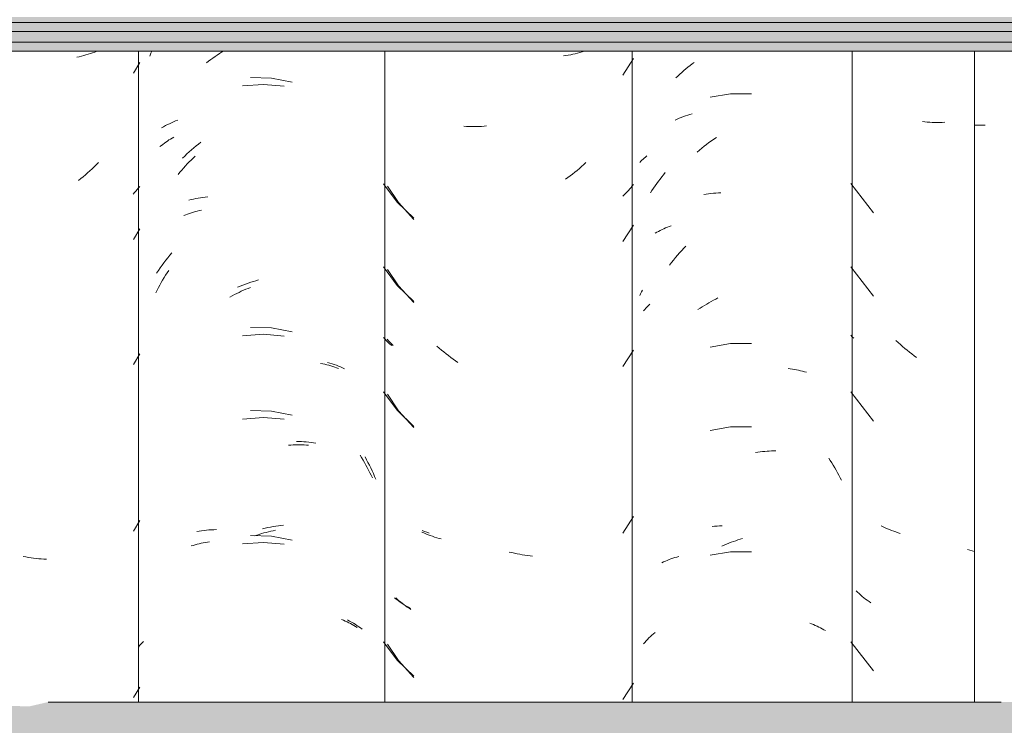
# Model space of a CAD drawing. Header units: metres. Extents: x -28.2 to -1.6, y -1.6 to 5.9.
# Tile 68 of 88: x -15.123 to -14.767, y 3.005 to 3.261. Entities that reach past the tile are written whole.
import ezdxf

# ---------------------------------------------------------------- set-up
doc = ezdxf.new("R2010")
doc.units = ezdxf.units.M
doc.layers.add('A-GLAZ-CWMG', color=7, linetype='Continuous', lineweight=5)
doc.layers.add('A-ROOF', color=7, linetype='Continuous', lineweight=5)

# ---------------------------------------------------------------- blocks, each defined once
blk = doc.blocks.new('FP_74-CASA 4')
at = {"layer": 'A-GLAZ-CWMG', "color": 9, "true_color": 0xc0c0c0}
for p, q in [((-15.96901, 3.22427), (-15.96827, 3.2246)), ((-15.96827, 3.2246), (-15.96753, 3.22493)), ((-15.96753, 3.22493), (-15.96677, 3.22523)), ((-15.96677, 3.22523), (-15.966, 3.22553)), ((-15.966, 3.22553), (-15.96522, 3.22581)), ((-15.96522, 3.22581), (-15.96443, 3.22607)), ((-15.96443, 3.22607), (-15.96363, 3.22632)), ((-15.96363, 3.22632), (-15.96282, 3.22655)), ((-15.95672, 3.2161), (-15.95584, 3.21674)), ((-15.95584, 3.21674), (-15.95495, 3.21736)), ((-15.95495, 3.21736), (-15.95405, 3.21796)), ((-15.96101, 3.21266), (-15.96016, 3.21338)), ((-15.96016, 3.21338), (-15.95931, 3.21408)), ((-15.95931, 3.21408), (-15.95846, 3.21477)), ((-15.95846, 3.21477), (-15.95759, 3.21544)), ((-15.95759, 3.21544), (-15.95672, 3.2161)), ((-15.95863, 3.19733), (-15.95777, 3.19747)), ((-15.95777, 3.19747), (-15.95689, 3.19759)), ((-15.95689, 3.19759), (-15.95601, 3.19769)), ((-15.95601, 3.19769), (-15.95513, 3.19778)), ((-15.95513, 3.19778), (-15.95423, 3.19785)), ((-15.95423, 3.19785), (-15.95333, 3.1979)), ((-15.95333, 3.1979), (-15.95243, 3.19793)), ((-15.96661, 3.17704), (-15.96584, 3.17787)), ((-15.96584, 3.17787), (-15.96506, 3.17868)), ((-15.96959, 3.17358), (-15.96886, 3.17447)), ((-15.96886, 3.17447), (-15.96812, 3.17534)), ((-15.96812, 3.17534), (-15.96737, 3.1762)), ((-15.96737, 3.1762), (-15.96661, 3.17704)), ((-15.971, 3.17177), (-15.9703, 3.17268)), ((-15.9703, 3.17268), (-15.96959, 3.17358)), ((-15.98002, 3.15568), (-15.97958, 3.15618)), ((-15.97958, 3.15618), (-15.97913, 3.15668)), ((-15.97913, 3.15668), (-15.97866, 3.15717)), ((-15.97866, 3.15717), (-15.97818, 3.15765)), ((-15.98044, 3.15517), (-15.98002, 3.15568)), ((-15.95559, 3.07716), (-15.9547, 3.07724)), ((-15.9547, 3.07724), (-15.9538, 3.0773)), ((-15.9538, 3.0773), (-15.9529, 3.07734)), ((-15.9529, 3.07734), (-15.95199, 3.07737)), ((-15.97738, 3.03784), (-15.97683, 3.03834)), ((-15.97683, 3.03834), (-15.97625, 3.03883)), ((-15.98041, 3.03464), (-15.97994, 3.03519)), ((-15.97994, 3.03519), (-15.97946, 3.03574)), ((-15.97946, 3.03574), (-15.97897, 3.03628)), ((-15.97897, 3.03628), (-15.97846, 3.03681)), ((-15.97846, 3.03681), (-15.97793, 3.03733)), ((-15.97793, 3.03733), (-15.97738, 3.03784))]:
    blk.add_line(p, q, dxfattribs=at)
blk = doc.blocks.new('FP_75-CASA 4')
at = {"layer": 'A-GLAZ-CWMG', "color": 9, "true_color": 0xc0c0c0}
for p, q in [((-16.00268, 3.24893), (-16.00349, 3.24869)), ((-16.00188, 3.24917), (-16.00268, 3.24893)), ((-16.00854, 3.24761), (-16.0094, 3.24749)), ((-16.00768, 3.24776), (-16.00854, 3.24761)), ((-16.00682, 3.24791), (-16.00768, 3.24776)), ((-16.00598, 3.24808), (-16.00682, 3.24791)), ((-16.00514, 3.24827), (-16.00598, 3.24808)), ((-16.00431, 3.24847), (-16.00514, 3.24827)), ((-16.00349, 3.24869), (-16.00431, 3.24847)), ((-15.98789, 3.24056), (-15.98406, 3.24653)), ((-16.04459, 3.22197), (-16.04548, 3.22202)), ((-16.04369, 3.22193), (-16.04459, 3.22197)), ((-16.04278, 3.22191), (-16.04369, 3.22193)), ((-16.04187, 3.2219), (-16.04278, 3.22191)), ((-16.04096, 3.22191), (-16.04187, 3.2219)), ((-16.04004, 3.22194), (-16.04096, 3.22191)), ((-16.03912, 3.22199), (-16.04004, 3.22194)), ((-16.0382, 3.22205), (-16.03912, 3.22199)), ((-16.03727, 3.22213), (-16.0382, 3.22205)), ((-16.0045, 3.20606), (-16.00533, 3.20538)), ((-16.00368, 3.20675), (-16.0045, 3.20606)), ((-16.00287, 3.20746), (-16.00368, 3.20675)), ((-16.00206, 3.20819), (-16.00287, 3.20746)), ((-16.00127, 3.20892), (-16.00206, 3.20819)), ((-16.00788, 3.20344), (-16.00874, 3.20283)), ((-16.00702, 3.20407), (-16.00788, 3.20344)), ((-16.00617, 3.20472), (-16.00702, 3.20407)), ((-16.00533, 3.20538), (-16.00617, 3.20472)), ((-16.07317, 3.20036), (-16.06922, 3.19438)), ((-15.9859, 3.1988), (-15.9864, 3.19828)), ((-15.98542, 3.19933), (-15.9859, 3.1988)), ((-15.98495, 3.19987), (-15.98542, 3.19933)), ((-15.9845, 3.20042), (-15.98495, 3.19987)), ((-15.98406, 3.20098), (-15.9845, 3.20042)), ((-15.98743, 3.19726), (-15.98796, 3.19676)), ((-15.9869, 3.19777), (-15.98743, 3.19726)), ((-15.9864, 3.19828), (-15.9869, 3.19777)), ((-16.06922, 3.19438), (-16.0636, 3.18831)), ((-15.98789, 3.18028), (-15.98406, 3.18625)), ((-16.07317, 3.17022), (-16.06922, 3.16423)), ((-16.06922, 3.16423), (-16.0636, 3.15817)), ((-16.07276, 3.1444), (-16.07327, 3.14501)), ((-16.07223, 3.1438), (-16.07276, 3.1444)), ((-16.07168, 3.14321), (-16.07223, 3.1438)), ((-16.07112, 3.14263), (-16.07168, 3.14321)), ((-16.05444, 3.14172), (-16.05525, 3.14243)), ((-16.05362, 3.14102), (-16.05444, 3.14172)), ((-16.05279, 3.14034), (-16.05362, 3.14102)), ((-16.05196, 3.13967), (-16.05279, 3.14034)), ((-16.05111, 3.13902), (-16.05196, 3.13967)), ((-16.05026, 3.13838), (-16.05111, 3.13902)), ((-16.0494, 3.13776), (-16.05026, 3.13838)), ((-15.98789, 3.13506), (-15.98406, 3.14103)), ((-16.04853, 3.13715), (-16.0494, 3.13776)), ((-16.04766, 3.13656), (-16.04853, 3.13715)), ((-16.07317, 3.125), (-16.06922, 3.11902)), ((-16.06922, 3.11902), (-16.0636, 3.11296)), ((-15.98789, 3.07478), (-15.98406, 3.08075)), ((-16.05997, 3.07481), (-16.06071, 3.07514)), ((-16.05922, 3.07448), (-16.05997, 3.07481)), ((-16.05845, 3.07418), (-16.05922, 3.07448)), ((-16.05768, 3.07388), (-16.05845, 3.07418)), ((-16.0569, 3.07361), (-16.05768, 3.07388)), ((-16.05611, 3.07334), (-16.0569, 3.07361)), ((-16.0553, 3.07309), (-16.05611, 3.07334)), ((-16.05449, 3.07286), (-16.0553, 3.07309)), ((-16.05367, 3.07264), (-16.05449, 3.07286)), ((-16.02811, 3.06768), (-16.02905, 3.06791)), ((-16.02717, 3.06746), (-16.02811, 3.06768)), ((-16.02623, 3.06726), (-16.02717, 3.06746)), ((-16.02529, 3.06708), (-16.02623, 3.06726)), ((-16.02435, 3.06692), (-16.02529, 3.06708)), ((-16.02341, 3.06677), (-16.02435, 3.06692)), ((-16.02247, 3.06664), (-16.02341, 3.06677)), ((-16.02154, 3.06653), (-16.02247, 3.06664)), ((-16.02061, 3.06643), (-16.02154, 3.06653)), ((-16.06964, 3.0508), (-16.0702, 3.05131)), ((-16.06906, 3.0503), (-16.06964, 3.0508)), ((-16.06848, 3.04982), (-16.06906, 3.0503)), ((-16.06787, 3.04934), (-16.06848, 3.04982)), ((-16.06726, 3.04887), (-16.06787, 3.04934)), ((-16.06663, 3.04842), (-16.06726, 3.04887)), ((-16.06599, 3.04797), (-16.06663, 3.04842)), ((-16.06534, 3.04754), (-16.06599, 3.04797)), ((-16.06467, 3.04712), (-16.06534, 3.04754)), ((-16.07317, 3.03458), (-16.06922, 3.02859)), ((-16.06922, 3.02859), (-16.0636, 3.02253)), ((-15.98789, 3.01449), (-15.98406, 3.02046))]:
    blk.add_line(p, q, dxfattribs=at)
blk = doc.blocks.new('FP_76-CASA 4')
at = {"layer": 'A-GLAZ-CWMG', "color": 9, "true_color": 0xc0c0c0}
for p, q in [((-16.11517, 3.23943), (-16.12281, 3.23965)), ((-16.10766, 3.23803), (-16.11517, 3.23943)), ((-16.15066, 3.22362), (-16.1499, 3.22393)), ((-16.1499, 3.22393), (-16.14913, 3.22422)), ((-16.15496, 3.22148), (-16.15427, 3.22187)), ((-16.15427, 3.22187), (-16.15357, 3.22225)), ((-16.15357, 3.22225), (-16.15286, 3.22261)), ((-16.15286, 3.22261), (-16.15214, 3.22296)), ((-16.15214, 3.22296), (-16.15141, 3.2233)), ((-16.15141, 3.2233), (-16.15066, 3.22362)), ((-16.14497, 3.21276), (-16.14414, 3.21349)), ((-16.14414, 3.21349), (-16.1433, 3.21421)), ((-16.1433, 3.21421), (-16.14245, 3.21491)), ((-16.14245, 3.21491), (-16.14159, 3.2156)), ((-16.14159, 3.2156), (-16.14072, 3.21627)), ((-16.14741, 3.21046), (-16.1466, 3.21124)), ((-16.1466, 3.21124), (-16.14579, 3.21201)), ((-16.14579, 3.21201), (-16.14497, 3.21276)), ((-16.14514, 3.19531), (-16.1443, 3.19551)), ((-16.1443, 3.19551), (-16.14347, 3.19569)), ((-16.14347, 3.19569), (-16.14262, 3.19586)), ((-16.14262, 3.19586), (-16.14176, 3.19601)), ((-16.14176, 3.19601), (-16.1409, 3.19614)), ((-16.1409, 3.19614), (-16.14002, 3.19626)), ((-16.14002, 3.19626), (-16.13914, 3.19636)), ((-16.13914, 3.19636), (-16.13826, 3.19644)), ((-16.15343, 3.17353), (-16.15272, 3.17443)), ((-16.15272, 3.17443), (-16.15199, 3.17531)), ((-16.15199, 3.17531), (-16.15126, 3.17619)), ((-16.15616, 3.1698), (-16.15549, 3.17075)), ((-16.15549, 3.17075), (-16.15482, 3.17169)), ((-16.15482, 3.17169), (-16.15413, 3.17262)), ((-16.15413, 3.17262), (-16.15343, 3.17353)), ((-16.1568, 3.16883), (-16.15616, 3.1698)), ((-16.12746, 3.16374), (-16.12651, 3.16413)), ((-16.12651, 3.16413), (-16.12556, 3.16451)), ((-16.12556, 3.16451), (-16.12461, 3.16487)), ((-16.12461, 3.16487), (-16.12366, 3.16521)), ((-16.12366, 3.16521), (-16.1227, 3.16553)), ((-16.1227, 3.16553), (-16.12175, 3.16584)), ((-16.12175, 3.16584), (-16.12079, 3.16612)), ((-16.12079, 3.16612), (-16.11984, 3.16639)), ((-16.16338, 3.15409), (-16.16329, 3.1542)), ((-16.11517, 3.149), (-16.12281, 3.14922)), ((-16.10766, 3.1476), (-16.11517, 3.149)), ((-16.09488, 3.13655), (-16.09407, 3.13631)), ((-16.09407, 3.13631), (-16.09326, 3.13607)), ((-16.09326, 3.13607), (-16.09247, 3.1358)), ((-16.09247, 3.1358), (-16.09169, 3.13553)), ((-16.09169, 3.13553), (-16.09093, 3.13523)), ((-16.09093, 3.13523), (-16.09017, 3.13493)), ((-16.09017, 3.13493), (-16.08942, 3.1346)), ((-16.08942, 3.1346), (-16.08869, 3.13427)), ((-16.11517, 3.11885), (-16.12281, 3.11908)), ((-16.10766, 3.11746), (-16.11517, 3.11885)), ((-16.10618, 3.10792), (-16.10527, 3.10791)), ((-16.10527, 3.10791), (-16.10436, 3.10787)), ((-16.10436, 3.10787), (-16.10346, 3.10782)), ((-16.10346, 3.10782), (-16.10257, 3.10776)), ((-16.10257, 3.10776), (-16.10168, 3.10767)), ((-16.10168, 3.10767), (-16.1008, 3.10757)), ((-16.1008, 3.10757), (-16.09993, 3.10745)), ((-16.09993, 3.10745), (-16.09906, 3.10732)), ((-16.08131, 3.10231), (-16.08077, 3.10133)), ((-16.08077, 3.10133), (-16.08024, 3.10035)), ((-16.08024, 3.10035), (-16.07973, 3.09935)), ((-16.07973, 3.09935), (-16.07923, 3.09834)), ((-16.07923, 3.09834), (-16.07874, 3.09733)), ((-16.07874, 3.09733), (-16.07827, 3.0963)), ((-16.07827, 3.0963), (-16.07782, 3.09527)), ((-16.07782, 3.09527), (-16.07738, 3.09423)), ((-16.11175, 3.07749), (-16.11081, 3.07758)), ((-16.14221, 3.07536), (-16.14135, 3.0755)), ((-16.14135, 3.0755), (-16.14048, 3.07563)), ((-16.14048, 3.07563), (-16.1396, 3.07574)), ((-16.1396, 3.07574), (-16.13872, 3.07583)), ((-16.13872, 3.07583), (-16.13783, 3.07591)), ((-16.13783, 3.07591), (-16.13693, 3.07596)), ((-16.13693, 3.07596), (-16.13603, 3.076)), ((-16.13603, 3.076), (-16.13512, 3.07603)), ((-16.11839, 3.07633), (-16.11744, 3.07655)), ((-16.11744, 3.07655), (-16.11648, 3.07675)), ((-16.11648, 3.07675), (-16.11553, 3.07694)), ((-16.11553, 3.07694), (-16.11458, 3.0771)), ((-16.11458, 3.0771), (-16.11363, 3.07725)), ((-16.11363, 3.07725), (-16.11269, 3.07738)), ((-16.11269, 3.07738), (-16.11175, 3.07749)), ((-16.11517, 3.07364), (-16.12281, 3.07386)), ((-16.10766, 3.07225), (-16.11517, 3.07364)), ((-16.0876, 3.04331), (-16.0869, 3.04293)), ((-16.0869, 3.04293), (-16.08621, 3.04255)), ((-16.08621, 3.04255), (-16.08553, 3.04215)), ((-16.08553, 3.04215), (-16.08486, 3.04174)), ((-16.08486, 3.04174), (-16.08421, 3.04132)), ((-16.08421, 3.04132), (-16.08358, 3.04088)), ((-16.08358, 3.04088), (-16.08295, 3.04043)), ((-16.08295, 3.04043), (-16.08234, 3.03997)), ((-16.16251, 3.03453), (-16.16205, 3.03502)), ((-16.16205, 3.03502), (-16.16158, 3.03551)), ((-16.16338, 3.03352), (-16.16295, 3.03403)), ((-16.16295, 3.03403), (-16.16251, 3.03453))]:
    blk.add_line(p, q, dxfattribs=at)
blk = doc.blocks.new('FP_84-CASA 4')
at = {"layer": 'A-GLAZ-CWMG', "color": 9, "true_color": 0xc0c0c0}
for p, q in [((-15.85948, 3.22243), (-15.86038, 3.22246)), ((-15.85857, 3.22241), (-15.85948, 3.22243)), ((-15.85766, 3.22241), (-15.85857, 3.22241)), ((-15.85675, 3.22243), (-15.85766, 3.22241))]:
    blk.add_line(p, q, dxfattribs=at)
blk = doc.blocks.new('Rectangular Mullion - Telha Fibrocimento - Ondulada-1908998-CASA 4')
at = {"layer": 'A-GLAZ-CWMG'}
blk.add_line((-15.98457, 3.0136), (-15.98457, 3.24922), dxfattribs=at)
for name in ['FP_74-CASA 4', 'FP_76-CASA 4', 'FP_75-CASA 4', 'FP_84-CASA 4']:
    blk.add_blockref(name, (0, 0), dxfattribs=at)
blk = doc.blocks.new('FP_92-CASA 4')
at = {"layer": 'A-GLAZ-CWMG', "color": 9, "true_color": 0xc0c0c0}
for p, q in [((-15.87854, 3.2236), (-15.87942, 3.2237)), ((-15.87766, 3.22353), (-15.87854, 3.2236)), ((-15.87677, 3.22347), (-15.87766, 3.22353)), ((-15.87587, 3.22342), (-15.87677, 3.22347)), ((-15.87497, 3.22339), (-15.87587, 3.22342)), ((-15.87406, 3.22338), (-15.87497, 3.22339)), ((-15.87315, 3.22339), (-15.87406, 3.22338)), ((-15.87223, 3.22341), (-15.87315, 3.22339)), ((-15.87131, 3.22345), (-15.87223, 3.22341)), ((-15.90532, 3.20125), (-15.8971, 3.19069)), ((-15.90532, 3.1711), (-15.8971, 3.16055)), ((-15.90482, 3.14583), (-15.90532, 3.14642)), ((-15.90431, 3.14526), (-15.90482, 3.14583)), ((-15.88821, 3.14375), (-15.889, 3.1445)), ((-15.88741, 3.14302), (-15.88821, 3.14375)), ((-15.8866, 3.14231), (-15.88741, 3.14302)), ((-15.88578, 3.14161), (-15.8866, 3.14231)), ((-15.88495, 3.14092), (-15.88578, 3.14161)), ((-15.88412, 3.14025), (-15.88495, 3.14092)), ((-15.88328, 3.13959), (-15.88412, 3.14025)), ((-15.88243, 3.13895), (-15.88328, 3.13959)), ((-15.88157, 3.13833), (-15.88243, 3.13895)), ((-15.90532, 3.12589), (-15.8971, 3.11533)), ((-15.89359, 3.07705), (-15.89431, 3.07741)), ((-15.89286, 3.0767), (-15.89359, 3.07705)), ((-15.89212, 3.07636), (-15.89286, 3.0767)), ((-15.89137, 3.07604), (-15.89212, 3.07636)), ((-15.8906, 3.07573), (-15.89137, 3.07604)), ((-15.88983, 3.07544), (-15.8906, 3.07573)), ((-15.88905, 3.07516), (-15.88983, 3.07544)), ((-15.88826, 3.07489), (-15.88905, 3.07516)), ((-15.88746, 3.07464), (-15.88826, 3.07489)), ((-15.86228, 3.0686), (-15.86314, 3.06886)), ((-15.86142, 3.06836), (-15.86228, 3.0686)), ((-15.86057, 3.06814), (-15.86142, 3.06836)), ((-15.9029, 3.05338), (-15.90343, 3.05391)), ((-15.90235, 3.05287), (-15.9029, 3.05338)), ((-15.90179, 3.05236), (-15.90235, 3.05287)), ((-15.90121, 3.05186), (-15.90179, 3.05236)), ((-15.90062, 3.05137), (-15.90121, 3.05186)), ((-15.90002, 3.0509), (-15.90062, 3.05137)), ((-15.8994, 3.05043), (-15.90002, 3.0509)), ((-15.89877, 3.04998), (-15.8994, 3.05043)), ((-15.89813, 3.04953), (-15.89877, 3.04998)), ((-15.90532, 3.03546), (-15.8971, 3.0249))]:
    blk.add_line(p, q, dxfattribs=at)
blk = doc.blocks.new('FP_93-CASA 4')
at = {"layer": 'A-GLAZ-CWMG', "color": 9, "true_color": 0xc0c0c0}
for p, q in [((-15.96657, 3.24151), (-15.96584, 3.24215)), ((-15.96584, 3.24215), (-15.9651, 3.24278)), ((-15.9651, 3.24278), (-15.96435, 3.2434)), ((-15.96435, 3.2434), (-15.96359, 3.24399)), ((-15.96359, 3.24399), (-15.96283, 3.24458)), ((-15.96283, 3.24458), (-15.96206, 3.24515)), ((-15.96873, 3.2395), (-15.96802, 3.24018)), ((-15.96802, 3.24018), (-15.9673, 3.24085)), ((-15.9673, 3.24085), (-15.96657, 3.24151)), ((-15.9489, 3.2338), (-15.95634, 3.23252)), ((-15.94135, 3.23378), (-15.9489, 3.2338)), ((-15.98142, 3.20934), (-15.98101, 3.20974)), ((-15.98101, 3.20974), (-15.98059, 3.21013)), ((-15.98059, 3.21013), (-15.98016, 3.21052)), ((-15.98016, 3.21052), (-15.97972, 3.21089)), ((-15.97972, 3.21089), (-15.97927, 3.21126)), ((-15.98182, 3.20893), (-15.98142, 3.20934)), ((-15.97506, 3.20211), (-15.97444, 3.20292)), ((-15.97444, 3.20292), (-15.97382, 3.20372)), ((-15.97382, 3.20372), (-15.97319, 3.2045)), ((-15.97319, 3.2045), (-15.97254, 3.20527)), ((-15.9774, 3.19877), (-15.97683, 3.19962)), ((-15.97683, 3.19962), (-15.97625, 3.20047)), ((-15.97625, 3.20047), (-15.97566, 3.2013)), ((-15.97566, 3.2013), (-15.97506, 3.20211)), ((-15.97795, 3.19791), (-15.9774, 3.19877)), ((-15.97435, 3.1843), (-15.97373, 3.18461)), ((-15.97373, 3.18461), (-15.97309, 3.18492)), ((-15.97309, 3.18492), (-15.97244, 3.18521)), ((-15.97244, 3.18521), (-15.97179, 3.18548)), ((-15.97179, 3.18548), (-15.97112, 3.18575)), ((-15.97112, 3.18575), (-15.97044, 3.186)), ((-15.97616, 3.18329), (-15.97557, 3.18364)), ((-15.97557, 3.18364), (-15.97497, 3.18397)), ((-15.97497, 3.18397), (-15.97435, 3.1843)), ((-15.98182, 3.16073), (-15.9815, 3.1614)), ((-15.9815, 3.1614), (-15.98117, 3.16207)), ((-15.98117, 3.16207), (-15.98083, 3.16273)), ((-15.9543, 3.15946), (-15.95347, 3.15987)), ((-15.96073, 3.15566), (-15.95995, 3.15618)), ((-15.95995, 3.15618), (-15.95915, 3.1567)), ((-15.95915, 3.1567), (-15.95835, 3.1572)), ((-15.95835, 3.1572), (-15.95755, 3.15768)), ((-15.95755, 3.15768), (-15.95674, 3.15815)), ((-15.95674, 3.15815), (-15.95593, 3.1586)), ((-15.95593, 3.1586), (-15.95512, 3.15904)), ((-15.95512, 3.15904), (-15.9543, 3.15946)), ((-15.9489, 3.14338), (-15.95634, 3.1421)), ((-15.94135, 3.14335), (-15.9489, 3.14338)), ((-15.92804, 3.13437), (-15.92727, 3.13427)), ((-15.92727, 3.13427), (-15.92651, 3.13415)), ((-15.92651, 3.13415), (-15.92575, 3.13402)), ((-15.92575, 3.13402), (-15.92501, 3.13388)), ((-15.92501, 3.13388), (-15.92427, 3.13372)), ((-15.92427, 3.13372), (-15.92354, 3.13355)), ((-15.92354, 3.13355), (-15.92282, 3.13337)), ((-15.92282, 3.13337), (-15.9221, 3.13317)), ((-15.9221, 3.13317), (-15.9214, 3.13296)), ((-15.9489, 3.11323), (-15.95634, 3.11195)), ((-15.94135, 3.11321), (-15.9489, 3.11323)), ((-15.93983, 3.10393), (-15.939, 3.10406)), ((-15.939, 3.10406), (-15.93817, 3.10417)), ((-15.93817, 3.10417), (-15.93735, 3.10426)), ((-15.93735, 3.10426), (-15.93652, 3.10434)), ((-15.93652, 3.10434), (-15.9357, 3.10441)), ((-15.9357, 3.10441), (-15.93488, 3.10445)), ((-15.93488, 3.10445), (-15.93407, 3.10448)), ((-15.93407, 3.10448), (-15.93326, 3.1045)), ((-15.93326, 3.1045), (-15.93246, 3.1045)), ((-15.91333, 3.1019), (-15.91278, 3.10105)), ((-15.91278, 3.10105), (-15.91223, 3.10018)), ((-15.91223, 3.10018), (-15.9117, 3.09931)), ((-15.9117, 3.09931), (-15.91118, 3.09843)), ((-15.91118, 3.09843), (-15.91067, 3.09753)), ((-15.91067, 3.09753), (-15.91018, 3.09663)), ((-15.91018, 3.09663), (-15.9097, 3.09572)), ((-15.9097, 3.09572), (-15.90923, 3.09479)), ((-15.90923, 3.09479), (-15.90878, 3.09386)), ((-15.95207, 3.07009), (-15.95124, 3.07045)), ((-15.95124, 3.07045), (-15.95041, 3.0708)), ((-15.95041, 3.0708), (-15.94957, 3.07113)), ((-15.94957, 3.07113), (-15.94873, 3.07144)), ((-15.94873, 3.07144), (-15.9479, 3.07174)), ((-15.9479, 3.07174), (-15.94706, 3.07202)), ((-15.94706, 3.07202), (-15.94622, 3.07229)), ((-15.94622, 3.07229), (-15.94538, 3.07254)), ((-15.94538, 3.07254), (-15.94454, 3.07277)), ((-15.9489, 3.06802), (-15.95634, 3.06674)), ((-15.94135, 3.068), (-15.9489, 3.06802)), ((-15.97378, 3.06402), (-15.97314, 3.06432)), ((-15.97314, 3.06432), (-15.9725, 3.06461)), ((-15.9725, 3.06461), (-15.97184, 3.06489)), ((-15.97184, 3.06489), (-15.97117, 3.06516)), ((-15.97117, 3.06516), (-15.9705, 3.06541)), ((-15.9705, 3.06541), (-15.96981, 3.06565)), ((-15.96981, 3.06565), (-15.96912, 3.06588)), ((-15.96912, 3.06588), (-15.96841, 3.06609)), ((-15.96841, 3.06609), (-15.9677, 3.06629)), ((-15.92022, 3.04214), (-15.91954, 3.04189)), ((-15.91954, 3.04189), (-15.91887, 3.04163)), ((-15.91887, 3.04163), (-15.91821, 3.04135)), ((-15.91821, 3.04135), (-15.91756, 3.04106)), ((-15.91756, 3.04106), (-15.91692, 3.04076)), ((-15.91692, 3.04076), (-15.9163, 3.04045)), ((-15.9163, 3.04045), (-15.91568, 3.04013)), ((-15.91568, 3.04013), (-15.91507, 3.03979)), ((-15.91507, 3.03979), (-15.91448, 3.03945))]:
    blk.add_line(p, q, dxfattribs=at)
blk = doc.blocks.new('FP_94-CASA 4')
at = {"layer": 'A-GLAZ-CWMG', "color": 9, "true_color": 0xc0c0c0}
for p, q in [((-16.07463, 3.20123), (-16.06965, 3.19455)), ((-16.06965, 3.19455), (-16.06366, 3.18874)), ((-16.07463, 3.17109), (-16.06965, 3.16441)), ((-16.06965, 3.16441), (-16.06366, 3.1586)), ((-16.07406, 3.14496), (-16.07463, 3.14557)), ((-16.07348, 3.14436), (-16.07406, 3.14496)), ((-16.07289, 3.14377), (-16.07348, 3.14436)), ((-16.07227, 3.1432), (-16.07289, 3.14377)), ((-16.07164, 3.14263), (-16.07227, 3.1432)), ((-16.07463, 3.12588), (-16.06965, 3.1192)), ((-16.06965, 3.1192), (-16.06366, 3.11339)), ((-16.05978, 3.07538), (-16.06065, 3.07572)), ((-16.0589, 3.07507), (-16.05978, 3.07538)), ((-16.05801, 3.07477), (-16.0589, 3.07507)), ((-16.06997, 3.05084), (-16.07065, 3.05137)), ((-16.06927, 3.05032), (-16.06997, 3.05084)), ((-16.06856, 3.04981), (-16.06927, 3.05032)), ((-16.06783, 3.04931), (-16.06856, 3.04981)), ((-16.06709, 3.04884), (-16.06783, 3.04931)), ((-16.06634, 3.04837), (-16.06709, 3.04884)), ((-16.06556, 3.04792), (-16.06634, 3.04837)), ((-16.06478, 3.04749), (-16.06556, 3.04792)), ((-16.07463, 3.03545), (-16.06965, 3.02877)), ((-16.06965, 3.02877), (-16.06366, 3.02296))]:
    blk.add_line(p, q, dxfattribs=at)
blk = doc.blocks.new('FP_95-CASA 4')
at = {"layer": 'A-GLAZ-CWMG', "color": 9, "true_color": 0xc0c0c0}
for p, q in [((-16.15882, 3.24847), (-16.15849, 3.24922)), ((-16.13404, 3.24834), (-16.13324, 3.24885)), ((-16.13324, 3.24885), (-16.13264, 3.24922)), ((-16.15927, 3.2474), (-16.15882, 3.24847)), ((-16.13871, 3.24495), (-16.13795, 3.24555)), ((-16.13795, 3.24555), (-16.13718, 3.24614)), ((-16.13718, 3.24614), (-16.1364, 3.24671)), ((-16.1364, 3.24671), (-16.13562, 3.24726)), ((-16.13562, 3.24726), (-16.13483, 3.24781)), ((-16.13483, 3.24781), (-16.13404, 3.24834)), ((-16.11811, 3.23718), (-16.12569, 3.23661)), ((-16.11054, 3.23652), (-16.11811, 3.23718)), ((-16.15344, 3.21628), (-16.15287, 3.21667)), ((-16.15287, 3.21667), (-16.1523, 3.21705)), ((-16.1523, 3.21705), (-16.15172, 3.21741)), ((-16.15172, 3.21741), (-16.15112, 3.21777)), ((-16.15112, 3.21777), (-16.15052, 3.21812)), ((-16.15556, 3.21464), (-16.15505, 3.21506)), ((-16.15505, 3.21506), (-16.15452, 3.21548)), ((-16.15452, 3.21548), (-16.15398, 3.21589)), ((-16.15398, 3.21589), (-16.15344, 3.21628)), ((-16.14499, 3.2091), (-16.14429, 3.20981)), ((-16.14429, 3.20981), (-16.14358, 3.21051)), ((-16.14358, 3.21051), (-16.14287, 3.2112)), ((-16.14834, 3.20536), (-16.14769, 3.20613)), ((-16.14769, 3.20613), (-16.14703, 3.20689)), ((-16.14703, 3.20689), (-16.14636, 3.20764)), ((-16.14636, 3.20764), (-16.14568, 3.20838)), ((-16.14568, 3.20838), (-16.14499, 3.2091)), ((-16.14898, 3.20457), (-16.14834, 3.20536)), ((-16.14131, 3.1915), (-16.14057, 3.19167)), ((-16.14693, 3.1897), (-16.14626, 3.18997)), ((-16.14626, 3.18997), (-16.14557, 3.19022)), ((-16.14557, 3.19022), (-16.14488, 3.19047)), ((-16.14488, 3.19047), (-16.14419, 3.1907)), ((-16.14419, 3.1907), (-16.14348, 3.19092)), ((-16.14348, 3.19092), (-16.14276, 3.19113)), ((-16.14276, 3.19113), (-16.14204, 3.19132)), ((-16.14204, 3.19132), (-16.14131, 3.1915)), ((-16.1546, 3.16633), (-16.15406, 3.16722)), ((-16.15406, 3.16722), (-16.15352, 3.16809)), ((-16.15352, 3.16809), (-16.15296, 3.16896)), ((-16.15296, 3.16896), (-16.15239, 3.16982)), ((-16.15662, 3.16269), (-16.15613, 3.16361)), ((-16.15613, 3.16361), (-16.15564, 3.16453)), ((-16.15564, 3.16453), (-16.15512, 3.16543)), ((-16.15512, 3.16543), (-16.1546, 3.16633)), ((-16.12444, 3.163), (-16.1236, 3.16334)), ((-16.1236, 3.16334), (-16.12276, 3.16367)), ((-16.15709, 3.16176), (-16.15662, 3.16269)), ((-16.13024, 3.1602), (-16.12942, 3.16064)), ((-16.12942, 3.16064), (-16.1286, 3.16107)), ((-16.1286, 3.16107), (-16.12777, 3.16149)), ((-16.12777, 3.16149), (-16.12694, 3.16189)), ((-16.12694, 3.16189), (-16.12611, 3.16228)), ((-16.12611, 3.16228), (-16.12527, 3.16265)), ((-16.12527, 3.16265), (-16.12444, 3.163)), ((-16.11811, 3.14675), (-16.12569, 3.14618)), ((-16.11054, 3.14609), (-16.11811, 3.14675)), ((-16.09739, 3.13617), (-16.09664, 3.13603)), ((-16.09664, 3.13603), (-16.0959, 3.13587)), ((-16.0959, 3.13587), (-16.09516, 3.1357)), ((-16.09516, 3.1357), (-16.09443, 3.13551)), ((-16.09443, 3.13551), (-16.09371, 3.13531)), ((-16.09371, 3.13531), (-16.093, 3.1351)), ((-16.093, 3.1351), (-16.09229, 3.13488)), ((-16.09229, 3.13488), (-16.0916, 3.13464)), ((-16.0916, 3.13464), (-16.09091, 3.13439)), ((-16.11811, 3.11661), (-16.12569, 3.11604)), ((-16.11054, 3.11595), (-16.11811, 3.11661)), ((-16.10903, 3.10655), (-16.1082, 3.10661)), ((-16.1082, 3.10661), (-16.10738, 3.10666)), ((-16.10738, 3.10666), (-16.10656, 3.1067)), ((-16.10656, 3.1067), (-16.10574, 3.10671)), ((-16.10574, 3.10671), (-16.10493, 3.10672)), ((-16.10493, 3.10672), (-16.10412, 3.10671)), ((-16.10412, 3.10671), (-16.10332, 3.10668)), ((-16.10332, 3.10668), (-16.10252, 3.10664)), ((-16.10252, 3.10664), (-16.10173, 3.10659)), ((-16.08307, 3.10297), (-16.08253, 3.10209)), ((-16.08253, 3.10209), (-16.08199, 3.1012)), ((-16.08199, 3.1012), (-16.08147, 3.1003)), ((-16.08147, 3.1003), (-16.08097, 3.09939)), ((-16.08097, 3.09939), (-16.08047, 3.09847)), ((-16.08047, 3.09847), (-16.07999, 3.09755)), ((-16.07999, 3.09755), (-16.07952, 3.09661)), ((-16.07952, 3.09661), (-16.07906, 3.09567)), ((-16.07906, 3.09567), (-16.07862, 3.09472)), ((-16.12132, 3.07376), (-16.12048, 3.07404)), ((-16.12048, 3.07404), (-16.11963, 3.07431)), ((-16.11963, 3.07431), (-16.11879, 3.07457)), ((-16.11879, 3.07457), (-16.11794, 3.07481)), ((-16.11794, 3.07481), (-16.1171, 3.07503)), ((-16.1171, 3.07503), (-16.11625, 3.07524)), ((-16.11625, 3.07524), (-16.11541, 3.07543)), ((-16.11541, 3.07543), (-16.11456, 3.07561)), ((-16.11456, 3.07561), (-16.11372, 3.07577)), ((-16.14354, 3.07033), (-16.14282, 3.07054)), ((-16.14282, 3.07054), (-16.1421, 3.07073)), ((-16.1421, 3.07073), (-16.14137, 3.07091)), ((-16.14137, 3.07091), (-16.14063, 3.07108)), ((-16.14063, 3.07108), (-16.13988, 3.07124)), ((-16.13988, 3.07124), (-16.13913, 3.07138)), ((-16.13913, 3.07138), (-16.13837, 3.0715)), ((-16.13837, 3.0715), (-16.1376, 3.07162)), ((-16.11811, 3.0714), (-16.12569, 3.07082)), ((-16.11054, 3.07074), (-16.11811, 3.0714)), ((-16.14424, 3.07011), (-16.14354, 3.07033)), ((-16.08977, 3.04351), (-16.0891, 3.04323)), ((-16.0891, 3.04323), (-16.08845, 3.04293)), ((-16.08845, 3.04293), (-16.08781, 3.04263)), ((-16.08781, 3.04263), (-16.08718, 3.04231)), ((-16.08718, 3.04231), (-16.08656, 3.04198)), ((-16.08656, 3.04198), (-16.08595, 3.04164)), ((-16.08595, 3.04164), (-16.08535, 3.04129)), ((-16.08535, 3.04129), (-16.08476, 3.04093)), ((-16.08476, 3.04093), (-16.08418, 3.04056))]:
    blk.add_line(p, q, dxfattribs=at)
blk = doc.blocks.new('FP_96-CASA 4')
at = {"layer": 'A-GLAZ-CWMG', "color": 9, "true_color": 0xc0c0c0}
for p, q in [((-16.17919, 3.24885), (-16.17997, 3.24858)), ((-16.17842, 3.24915), (-16.17919, 3.24885)), ((-16.18486, 3.24721), (-16.18571, 3.24703)), ((-16.18403, 3.2474), (-16.18486, 3.24721)), ((-16.1832, 3.24761), (-16.18403, 3.2474)), ((-16.18238, 3.24783), (-16.1832, 3.24761)), ((-16.18157, 3.24806), (-16.18238, 3.24783)), ((-16.18077, 3.24831), (-16.18157, 3.24806)), ((-16.17997, 3.24858), (-16.18077, 3.24831)), ((-16.16519, 3.2413), (-16.16289, 3.24512)), ((-16.18016, 3.20663), (-16.18095, 3.20589)), ((-16.17937, 3.20738), (-16.18016, 3.20663)), ((-16.1786, 3.20815), (-16.17937, 3.20738)), ((-16.17783, 3.20893), (-16.1786, 3.20815)), ((-16.18422, 3.20308), (-16.18506, 3.20241)), ((-16.18339, 3.20376), (-16.18422, 3.20308)), ((-16.18257, 3.20445), (-16.18339, 3.20376)), ((-16.18176, 3.20516), (-16.18257, 3.20445)), ((-16.18095, 3.20589), (-16.18176, 3.20516)), ((-16.16379, 3.19912), (-16.16426, 3.19857)), ((-16.16333, 3.19968), (-16.16379, 3.19912)), ((-16.16289, 3.20024), (-16.16333, 3.19968)), ((-16.16475, 3.19803), (-16.16525, 3.1975)), ((-16.16426, 3.19857), (-16.16475, 3.19803)), ((-16.16519, 3.18101), (-16.16289, 3.18484)), ((-16.16519, 3.1358), (-16.16289, 3.13962)), ((-16.16519, 3.07551), (-16.16289, 3.07934)), ((-16.20414, 3.06611), (-16.20508, 3.06628)), ((-16.2032, 3.06595), (-16.20414, 3.06611)), ((-16.20227, 3.06581), (-16.2032, 3.06595)), ((-16.20133, 3.06569), (-16.20227, 3.06581)), ((-16.2004, 3.06558), (-16.20133, 3.06569)), ((-16.19947, 3.06549), (-16.2004, 3.06558)), ((-16.19854, 3.06542), (-16.19947, 3.06549)), ((-16.19762, 3.06536), (-16.19854, 3.06542)), ((-16.1967, 3.06532), (-16.19762, 3.06536)), ((-16.16519, 3.01522), (-16.16289, 3.01905))]:
    blk.add_line(p, q, dxfattribs=at)
blk = doc.blocks.new('Rectangular Mullion - Telha Fibrocimento - Ondulada-V85-CASA 4')
at = {"layer": 'A-GLAZ-CWMG'}
for p, q in [((-16.1634, 3.0136), (-16.1634, 3.24922)), ((-16.07413, 3.0136), (-16.07413, 3.24922)), ((-15.90481, 3.0136), (-15.90481, 3.24922)), ((-15.86057, 3.0136), (-15.86057, 3.24922))]:
    blk.add_line(p, q, dxfattribs=at)
for name in ['FP_95-CASA 4', 'FP_94-CASA 4', 'FP_93-CASA 4', 'FP_92-CASA 4', 'FP_96-CASA 4']:
    blk.add_blockref(name, (0, 0), dxfattribs=at)
blk = doc.blocks.new('LONGARINA_STEEL_FRAME - LONGARINA_STEEL_FRAME-1917798-CASA 4')
at = {"layer": 'A-ROOF', "true_color": 0x9fa09c}
h = blk.add_hatch(color=253, dxfattribs=at)
h.paths.add_polyline_path([(-18.04504, 3.2596), (-16.79254, 3.2596), (-16.79254, 3.26158), (-18.04504, 3.26158)])
h.paths.add_polyline_path([(-15.50504, 3.2596), (-15.50504, 3.26158), (-16.75754, 3.26158), (-16.75754, 3.2596), (-15.64125, 3.2596)])
h = blk.add_hatch(color=253, dxfattribs=at)
h.paths.add_polyline_path([(-16.89722, 3.25634), (-16.79254, 3.25634), (-16.79254, 3.2596), (-18.04504, 3.2596), (-18.04504, 3.25634), (-16.94792, 3.25634)])
h.paths.add_polyline_path([(-15.65174, 3.25634), (-15.50504, 3.25634), (-15.50504, 3.2596), (-16.75754, 3.2596), (-16.75754, 3.25634), (-15.80479, 3.25634)])
h = blk.add_hatch(color=253, dxfattribs=at)
h.paths.add_polyline_path([(-15.64336, 3.25248), (-15.50504, 3.25248), (-15.50504, 3.25634), (-16.75754, 3.25634), (-16.75754, 3.25248), (-15.64351, 3.25248)])
h.paths.add_polyline_path([(-18.03698, 3.25248), (-16.79254, 3.25248), (-16.79254, 3.25634), (-18.04504, 3.25634), (-18.04504, 3.25248)])
h = blk.add_hatch(color=253, dxfattribs=at)
h.paths.add_polyline_path([(-15.65174, 3.24922), (-15.50504, 3.24922), (-15.50504, 3.25248), (-16.75754, 3.25248), (-16.75754, 3.24922), (-15.65646, 3.24922)])
h.paths.add_polyline_path([(-18.04504, 3.24922), (-16.79254, 3.24922), (-16.79302, 3.25248), (-18.04504, 3.25248)])
h = blk.add_hatch(color=253, dxfattribs=at)
h.paths.add_polyline_path([(-15.50504, 2.99678), (-15.50504, 3.0136), (-15.64307, 3.0136), (-15.65174, 3.01209), (-15.66207, 3.01225), (-15.66724, 3.0136), (-16.19607, 3.0136), (-16.20276, 3.01206), (-16.21507, 3.01225), (-16.22024, 3.0136), (-16.74907, 3.0136), (-16.75754, 3.01165), (-16.75754, 2.99678), (-15.63984, 2.99678)])
h.paths.add_polyline_path([(-18.04504, 2.99678), (-16.79254, 2.99678), (-16.79254, 3.0136), (-17.30207, 3.0136), (-17.30876, 3.01206), (-17.32107, 3.01225), (-17.32624, 3.0136), (-18.04504, 3.0136), (-18.04504, 3.00014)])
at = {"layer": 'A-ROOF'}
for p, q in [((-15.50504, 3.2596), (-16.75754, 3.2596)), ((-15.50504, 3.25634), (-16.75754, 3.25634)), ((-15.50504, 3.25248), (-16.75754, 3.25248)), ((-15.50504, 3.24922), (-16.75754, 3.24922)), ((-15.85094, 3.0136), (-16.19607, 3.0136))]:
    blk.add_line(p, q, dxfattribs=at)

msp = doc.modelspace()

# ---------------------------------------------------------------- block references
at = {"layer": 'A-GLAZ-CWMG'}
for name in ['Rectangular Mullion - Telha Fibrocimento - Ondulada-V85-CASA 4', 'Rectangular Mullion - Telha Fibrocimento - Ondulada-1908998-CASA 4']:
    msp.add_blockref(name, (1.08322, 0), dxfattribs=at)
at = {"layer": 'A-ROOF'}
msp.add_blockref('LONGARINA_STEEL_FRAME - LONGARINA_STEEL_FRAME-1917798-CASA 4', (1.08322, 0), dxfattribs=at)

doc.saveas('drawing.dxf')
